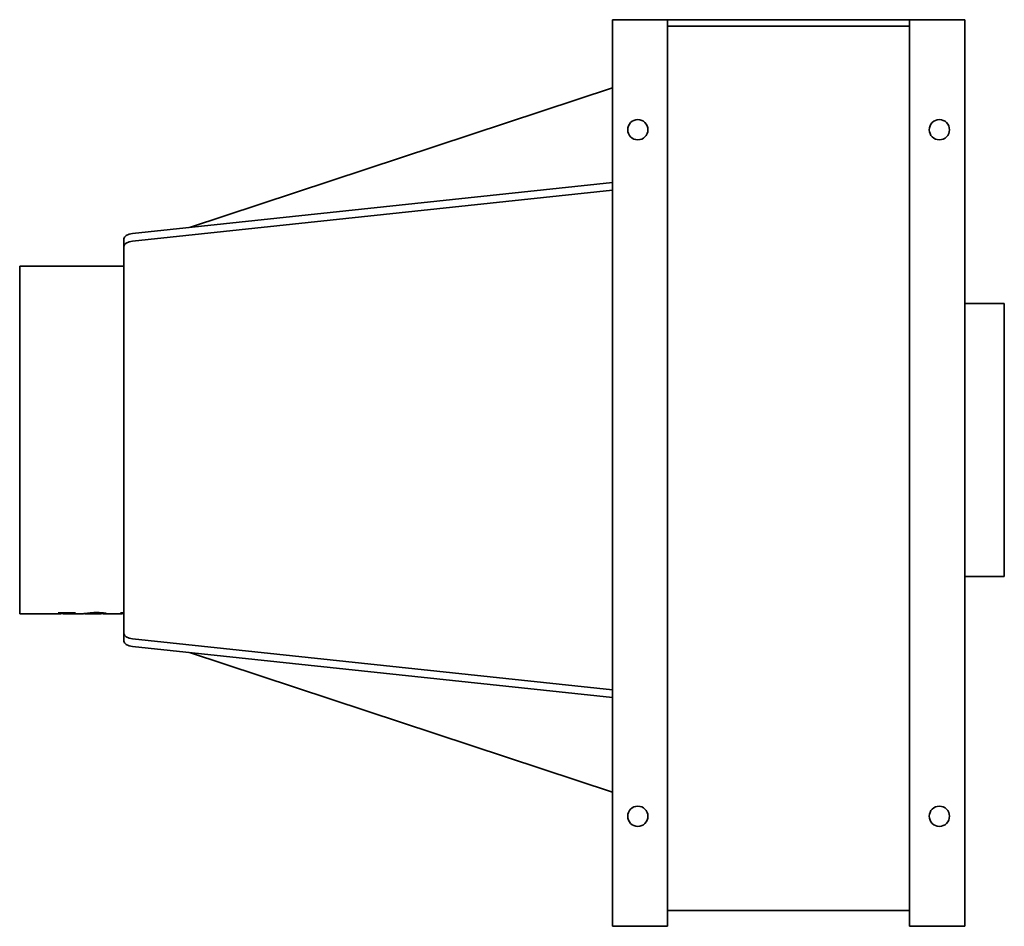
# Model space of a CAD drawing. Header units: millimetres. Extents: x 196 to 644, y 91 to 503.
import ezdxf

# ---------------------------------------------------------------- set-up
doc = ezdxf.new("R2010")
doc.units = ezdxf.units.MM
doc.header["$LTSCALE"] = 2
doc.layers.add('Krawędzie widoczne(ISO)', color=7, linetype='Continuous', lineweight=35, true_color=0x262659)

msp = doc.modelspace()

# ---------------------------------------------------------------- linework, layer by layer
at = {"layer": 'Krawędzie widoczne(ISO)'}
for p, q in [((465.65, 503), (490.65, 503)), ((465.65, 91), (465.65, 503)), ((490.65, 503), (600.65, 503)), ((490.65, 91), (490.65, 503)), ((600.65, 503), (625.65, 503)), ((600.65, 503), (600.65, 91)), ((625.65, 503), (625.65, 91)), ((490.65, 500.01), (600.65, 500.01)), ((490.65, 500), (600.65, 500)), ((273.42, 408.57), (465.65, 471.97)), ((465.65, 429.02), (247.61, 405.83)), ((247.61, 402.36), (465.65, 425.56)), ((243.65, 399.92), (243.65, 403.38)), ((243.65, 399.45), (243.65, 399.92)), ((243.65, 399.45), (243.65, 395.98)), ((243.65, 228.02), (243.65, 395.98)), ((196.35, 391), (196.35, 233)), ((243.65, 391), (196.35, 391)), ((625.65, 374), (643.65, 374)), ((643.65, 374), (643.65, 250)), ((625.65, 250), (643.65, 250)), ((214.26, 233), (196.35, 233)), ((216.36, 233.53), (216.36, 233.37)), ((224.12, 233), (216.6, 233)), ((219.64, 233.53), (219.64, 233.44)), ((221.58, 233.47), (221.23, 233.47)), ((221.58, 233.53), (221.58, 233.47)), ((232.73, 233), (226.56, 233)), ((230.18, 233.54), (230.18, 233.45)), ((233.62, 233.49), (233.62, 233.24)), ((242.14, 233), (235.2, 233)), ((235.6, 233.08), (235.6, 233.08)), ((243.65, 228.02), (243.65, 224.55)), ((243.65, 224.08), (243.65, 224.55)), ((243.65, 224.08), (243.65, 220.62)), ((465.65, 198.44), (247.61, 221.64)), ((247.61, 218.17), (465.65, 194.98)), ((465.65, 152.03), (273.42, 215.43)), ((490.65, 98.19), (600.65, 98.19)), ((490.65, 91), (465.65, 91)), ((625.65, 91), (600.65, 91))]:
    msp.add_line(p, q, dxfattribs=at)
for centre in [(477.15, 453), (614.15, 453), (477.15, 141), (614.15, 141)]:
    msp.add_circle(centre, 4.6, dxfattribs=at)
for centre, start_param, end_param in [((248.65, 403.38), 4.922029, 6.283185), ((248.65, 399.92), 4.922029, 6.283185), ((248.65, 224.08), 0, 1.361156), ((248.65, 220.62), 0, 1.361156)]:
    msp.add_ellipse(centre, major_axis=(-5, 0), ratio=0.5, start_param=start_param, end_param=end_param, dxfattribs=at)
for points in [[(213.83, 233.48), (213.88, 233.49), (213.93, 233.51), (213.98, 233.53)], [(214.43, 233.48), (214.23, 233.48), (214.03, 233.48), (213.83, 233.48)], [(213.98, 233.53), (216.56, 233.53), (219.15, 233.53), (221.73, 233.53)], [(214.26, 233), (214.73, 233), (215.2, 233.05), (215.67, 233.16)], [(218.06, 233.16), (217.18, 232.97), (216.3, 232.95), (215.42, 233.1)], [(215.67, 233.16), (216.13, 233.25), (216.36, 233.33), (216.36, 233.37)], [(221.23, 233.47), (220.54, 233.47), (220.01, 233.46), (219.64, 233.44)], [(221.73, 233.53), (221.68, 233.51), (221.63, 233.49), (221.58, 233.47)], [(227.55, 233.08), (226.51, 232.93), (225.92, 233.01), (225.78, 233.14)], [(227.09, 233.29), (227.93, 233.38), (228.8, 233.46), (229.71, 233.52)], [(230.18, 233.45), (229.16, 233.35), (228.28, 233.18), (227.55, 233.08)], [(229.71, 233.52), (230.24, 233.55), (230.86, 233.56), (231.55, 233.56)], [(231.57, 233.51), (231.03, 233.51), (230.57, 233.49), (230.18, 233.45)], [(232.73, 233), (233.32, 233), (233.61, 233.11), (233.62, 233.24)], [(234.42, 233.04), (234.15, 233.07), (233.85, 233.1), (233.54, 233.13)], [(235.6, 233.08), (235.59, 232.99), (235.2, 232.98), (234.42, 233.04)], [(242.14, 233), (242.64, 233), (243.15, 233.06), (243.65, 233.17)], [(242.21, 233.47), (242.26, 233.49), (242.3, 233.5), (242.35, 233.52)], [(243.65, 233.44), (243.38, 233.45), (242.9, 233.46), (242.21, 233.47)], [(242.35, 233.52), (242.78, 233.52), (243.22, 233.52), (243.65, 233.52)], [(243.65, 233.02), (243.49, 233.04), (243.33, 233.05), (243.17, 233.08)]]:
    msp.add_open_spline(points, degree=3, dxfattribs=at)
for points, knots in [([(216.36, 233.37), (216.36, 233.4), (216.22, 233.42), (215.93, 233.44), (215.65, 233.46), (215.15, 233.48), (214.43, 233.48)], [0, 0, 0, 0, 1, 1, 1, 2, 2, 2, 2]), ([(219.64, 233.44), (219.38, 233.42), (219.15, 233.4), (218.94, 233.36), (218.73, 233.32), (218.43, 233.24), (218.06, 233.16)], [0, 0, 0, 0, 1, 1, 1, 2, 2, 2, 2]), ([(224.12, 233), (224.25, 233), (224.43, 233.01), (224.65, 233.03), (225.22, 233.07), (226.04, 233.18), (227.09, 233.29)], [0.624558, 0.624558, 0.624558, 0.624558, 1, 1, 1, 2, 2, 2, 2]), ([(231.55, 233.56), (232.71, 233.56), (233.67, 233.5), (234.45, 233.41), (235.22, 233.31), (235.6, 233.17), (235.6, 233.08)], [0, 0, 0, 0, 1, 1, 1, 2, 2, 2, 2]), ([(233.62, 233.24), (233.62, 233.31), (233.42, 233.38), (233.02, 233.43), (232.62, 233.48), (232.14, 233.51), (231.57, 233.51)], [0, 0, 0, 0, 1, 1, 1, 2, 2, 2, 2])]:
    msp.add_open_spline(points, degree=3, knots=knots, dxfattribs=at)

doc.saveas('drawing.dxf')
